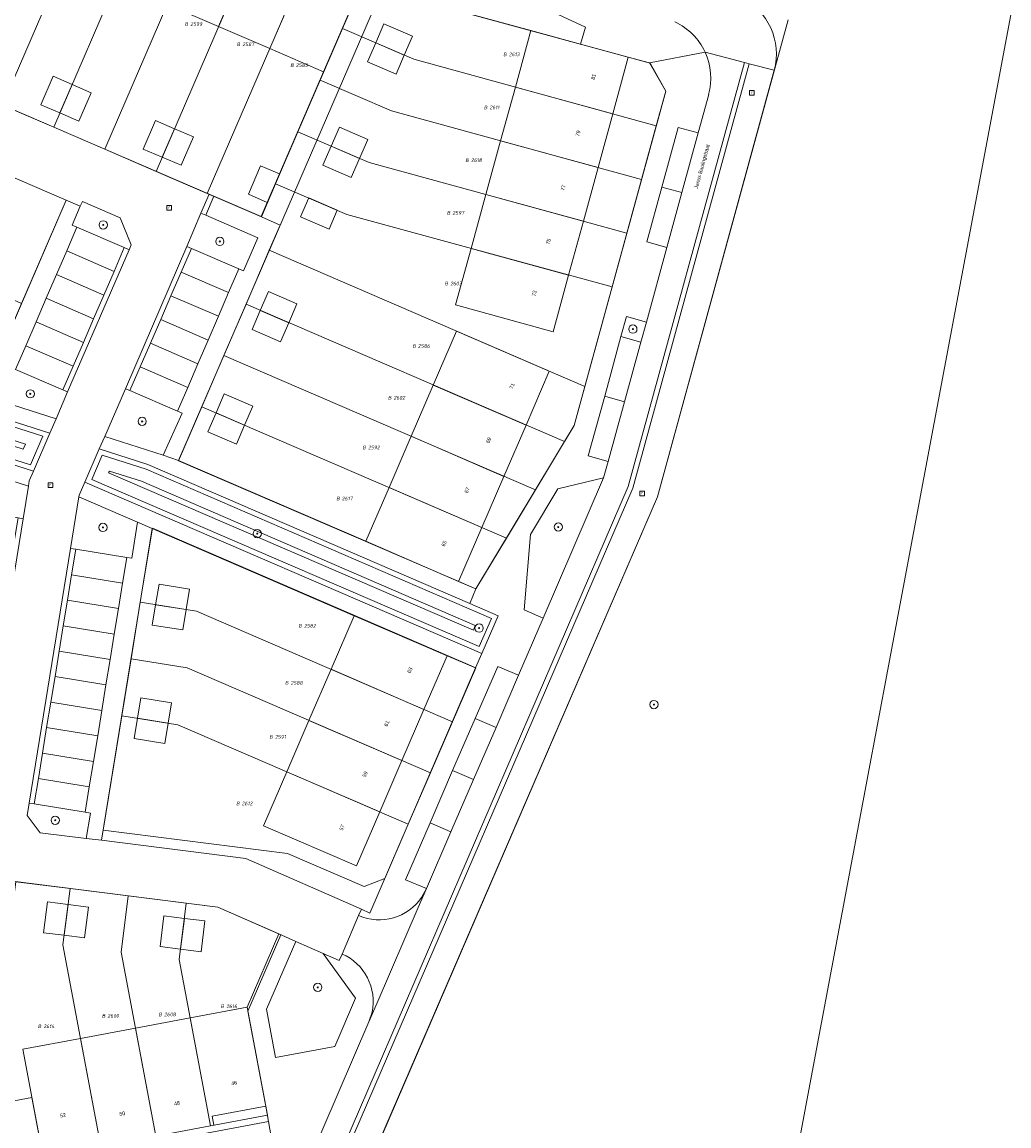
# Model space of a CAD drawing. Header units: metres. Extents: x 207466 to 209466, y 475780 to 477780.
# Tile 141 of 189: x 208575 to 208671, y 476803 to 476910. Entities that reach past the tile are written whole.
import ezdxf
from ezdxf.enums import TextEntityAlignment as Align

# ---------------------------------------------------------------- set-up
doc = ezdxf.new("R2010")
doc.units = ezdxf.units.M
doc.layers.get('0').update_dxf_attribs({"color": 253, "linetype": 'CONTINUOUS'})
for name, color, linetype, lineweight, true_color in [('B-RO-GR-BOUWLAND-GV', 7, 'CONTINUOUS', 0, 0x6d8a47), ('B-RO-OG-BEBOUWING-GV', 7, 'CONTINUOUS', 0, 0xa50000), ('N-RO-GR-BEPLANTING_CULTUUR_VASTE PLANTENVAK-GV', 7, 'CONTINUOUS', 0, 0x6d8a47), ('N-RO-GR-BOOM-S', 7, 'CONTINUOUS', 0, 0x6d8a47), ('N-RO-GR-GRAS-GV', 7, 'CONTINUOUS', 0, 0x6d8a47)]:
    doc.layers.add(name, color=color, linetype=linetype, lineweight=lineweight, true_color=true_color)
for name, color, linetype, lineweight in [('B-RO-OG-BEBOUWING-T18', 7, 'CONTINUOUS', 0), ('B-RO-RI-GWA_RIOOLPUT-S', 253, 'CONTINUOUS', 0), ('B-RO-VH-ONVERHARD-GV', 253, 'CONTINUOUS', 0), ('B-WE-KG-GRENS_PERCEEL-GV', 150, 'CONTINUOUS', 18), ('B-WE-KG-GRENS_PERCEEL-S', 150, 'CONTINUOUS', 25), ('N-RO-OG-TERREIN_CULTUURSCHEIDING-GV', 253, 'CONTINUOUS', 0), ('N-RO-OG-TERREIN_ERF-GV', 253, 'CONTINUOUS', 0), ('N-RO-OG-TERREIN_ONBEGROEID-GV', 253, 'CONTINUOUS', 0), ('N-RO-OG-TOPOGRAFIE-T18', 7, 'CONTINUOUS', 0), ('N-RO-VH-VERHARDING_STRAATBAKSTEEN-GV', 253, 'CONTINUOUS', 0)]:
    doc.layers.add(name, color=color, linetype=linetype, lineweight=lineweight)
doc.styles.add('NLCS-ISO', font='NLCS-ISO.ttf')
doc.styles.add('NLCS-ISO-M200-T18', font='NLCS-ISO.ttf', dxfattribs={"height": 1.8})

# ---------------------------------------------------------------- blocks, each defined once
blk = doc.blocks.new('SRI-PUT_INSPECTIEPUT_RIOOLPUT-SO1')
at = {"color": 0, "linetype": 'ByBlock', "lineweight": -2, "flags": 128}
blk.add_lwpolyline([(-1.125, -1.125), (1.125, -1.125), (1.125, 1.125), (-1.125, 1.125), (-1.125, -1.125)], dxfattribs=at)
at = {"color": 0, "linetype": 'ByBlock', "lineweight": -2, "insert": (0, 0.2828), "char_height": 1.5, "attachment_point": 5, "line_spacing_factor": 0.8, "style": 'NLCS-ISO'}
blk.add_mtext('{\\C0;r}', dxfattribs=at)
blk = doc.blocks.new('SGR-BOOM_01-SO1')
at = {"linetype": 'Continuous'}
h = blk.add_hatch(color=0, dxfattribs=at)
edge = h.paths.add_edge_path()
edge.add_arc((0, 0), 0.25, 0, 360)
at = {"color": 0, "linetype": 'ByBlock', "lineweight": -2}
for radius in [2, 0.25]:
    blk.add_circle((0, 0), radius, dxfattribs=at)
blk = doc.blocks.new('SKG-PERCEELNUMMER-SO')
at = {"style": 'NLCS-ISO', "oblique": 10, "flags": 1}
blk.add_attdef('GEMEENTECODE', text='', height=1.8, dxfattribs=at).set_placement((0, 2.55), align=Align.MIDDLE_CENTER)
at = {"style": 'NLCS-ISO', "oblique": 10}
blk.add_attdef('SECTIE', text='', height=1.8, dxfattribs=at).set_placement((-0.5, 0), align=Align.MIDDLE_RIGHT)
blk.add_attdef('PERCEELNUMMER', text='', height=1.8, dxfattribs=at).set_placement((0.5, 0), align=Align.MIDDLE_LEFT)

msp = doc.modelspace()

# ---------------------------------------------------------------- linework, layer by layer
at = {"layer": 'B-RO-GR-BOUWLAND-GV', "flags": 128}
msp.add_lwpolyline([(208845.88, 476872.74), (208845.26, 476872.88), (208845.26, 476872.92), (208840.03, 476874.15), (208671.35, 476913.8), (208644.44, 476770.45), (208651.36, 476768.79), (208709.29, 476754.88), (208710.24, 476754.67), (208710.33, 476755.07), (208720.13, 476795.74), (208730, 476835.55), (208752.01, 476830.21), (208756.04, 476829.26), (208771.72, 476825.67), (208783.73, 476822.41), (208787.19, 476821.64), (208810.03, 476816.5), (208833.01, 476810.85), (208833.88, 476810.58), (208833.97, 476810.88), (208835.16, 476815.83), (208845.3, 476869.36), (208845.88, 476872.74)], dxfattribs=at)
at = {"layer": 'B-RO-OG-BEBOUWING-GV', "flags": 128}
for points in [[(208597.94, 476918.5), (208592.98, 476920.64), (208589.1, 476911.65), (208594.06, 476909.52), (208597.94, 476918.5)], [(208602.9, 476916.36), (208597.94, 476918.5), (208594.06, 476909.52), (208599.02, 476907.38), (208602.9, 476916.36)], [(208608.11, 476914.11), (208602.9, 476916.36), (208599.02, 476907.38), (208604.23, 476905.12), (208608.11, 476914.11)], [(208612.83, 476908.59), (208610.08, 476909.78), (208609.28, 476907.94), (208612.04, 476906.75), (208612.83, 476908.59)], [(208633.74, 476906.56), (208629.12, 476907.82), (208624.3, 476909.14), (208622.8, 476903.66), (208632.24, 476901.08), (208633.74, 476906.56)], [(208609.28, 476907.94), (208608.49, 476906.1), (208611.25, 476904.91), (208612.04, 476906.75), (208609.28, 476907.94)], [(208579.88, 476903.9), (208578.04, 476904.7), (208576.86, 476901.94), (208578.69, 476901.15), (208579.88, 476903.9)], [(208581.72, 476903.11), (208579.88, 476903.9), (208578.69, 476901.15), (208580.53, 476900.36), (208581.72, 476903.11)], [(208632.24, 476901.08), (208622.8, 476903.66), (208621.37, 476898.45), (208630.81, 476895.87), (208632.24, 476901.08)], [(208589.8, 476899.63), (208587.96, 476900.42), (208586.77, 476897.66), (208588.61, 476896.87), (208589.8, 476899.63)], [(208591.63, 476898.83), (208589.8, 476899.63), (208588.61, 476896.87), (208590.44, 476896.08), (208591.63, 476898.83)], [(208608.51, 476898.57), (208605.76, 476899.76), (208604.96, 476897.92), (208607.72, 476896.74), (208608.51, 476898.57)], [(208630.81, 476895.87), (208621.37, 476898.45), (208619.95, 476893.24), (208629.39, 476890.66), (208630.81, 476895.87)], [(208607.72, 476896.74), (208604.96, 476897.92), (208604.17, 476896.09), (208606.92, 476894.9), (208607.72, 476896.74)], [(208599.97, 476895.24), (208598.13, 476896.03), (208596.95, 476893.28), (208598.78, 476892.48), (208599.97, 476895.24)], [(208605.56, 476891.73), (208602.8, 476892.92), (208602.01, 476891.08), (208604.77, 476889.89), (208605.56, 476891.73)], [(208629.39, 476890.66), (208619.95, 476893.24), (208618.52, 476888.03), (208627.96, 476885.45), (208629.39, 476890.66)], [(208627.96, 476885.45), (208618.52, 476888.03), (208617.02, 476882.56), (208626.46, 476879.97), (208627.96, 476885.45)], [(208601.65, 476882.67), (208598.9, 476883.86), (208598.1, 476882.03), (208600.86, 476880.84), (208601.65, 476882.67)], [(208600.86, 476880.84), (208598.1, 476882.03), (208597.31, 476880.19), (208600.07, 476879), (208600.86, 476880.84)], [(208617.1, 476880.01), (208614.85, 476874.8), (208623.84, 476870.92), (208626.09, 476876.13), (208617.1, 476880.01)], [(208614.85, 476874.8), (208612.71, 476869.84), (208621.7, 476865.96), (208623.84, 476870.92), (208614.85, 476874.8)], [(208597.37, 476872.76), (208594.62, 476873.95), (208593.83, 476872.11), (208596.58, 476870.92), (208597.37, 476872.76)], [(208596.58, 476870.92), (208593.83, 476872.11), (208593.03, 476870.27), (208595.79, 476869.08), (208596.58, 476870.92)], [(208612.71, 476869.84), (208610.57, 476864.88), (208619.56, 476861.01), (208621.7, 476865.96), (208612.71, 476869.84)], [(208619.56, 476861.01), (208610.57, 476864.88), (208608.32, 476859.67), (208617.31, 476855.79), (208619.56, 476861.01)], [(208591.26, 476855.03), (208588.3, 476855.51), (208587.97, 476853.53), (208590.93, 476853.05), (208591.26, 476855.03)], [(208590.93, 476853.05), (208587.97, 476853.53), (208587.65, 476851.56), (208590.61, 476851.08), (208590.93, 476853.05)], [(208616.19, 476848.58), (208607.2, 476852.46), (208604.96, 476847.27), (208613.95, 476843.39), (208616.19, 476848.58)], [(208613.95, 476843.39), (208604.96, 476847.27), (208602.82, 476842.31), (208611.81, 476838.43), (208613.95, 476843.39)], [(208589.51, 476844.03), (208586.55, 476844.51), (208586.23, 476842.54), (208589.19, 476842.05), (208589.51, 476844.03)], [(208589.19, 476842.05), (208586.23, 476842.54), (208585.91, 476840.56), (208588.87, 476840.08), (208589.19, 476842.05)], [(208611.81, 476838.43), (208602.82, 476842.31), (208600.68, 476837.35), (208609.67, 476833.47), (208611.81, 476838.43)], [(208609.67, 476833.47), (208600.68, 476837.35), (208598.43, 476832.11), (208607.42, 476828.24), (208609.67, 476833.47)], [(208579.49, 476824.49), (208577.51, 476824.74), (208577.13, 476821.76), (208579.12, 476821.51), (208579.49, 476824.49)], [(208581.48, 476824.24), (208579.49, 476824.49), (208579.12, 476821.51), (208581.1, 476821.26), (208581.48, 476824.24)], [(208590.76, 476823.15), (208588.77, 476823.4), (208588.4, 476820.42), (208590.38, 476820.17), (208590.76, 476823.15)], [(208592.74, 476822.9), (208590.76, 476823.15), (208590.38, 476820.17), (208592.37, 476819.92), (208592.74, 476822.9)], [(208596.83, 476814.56), (208591.32, 476813.52), (208593.3, 476803.05), (208593.61, 476803.11), (208593.44, 476804), (208598.64, 476804.97), (208596.83, 476814.56)], [(208591.32, 476813.52), (208586.02, 476812.52), (208587.99, 476802.05), (208593.3, 476803.05), (208591.32, 476813.52)], [(208586.02, 476812.52), (208580.71, 476811.53), (208582.68, 476801.05), (208585.5, 476801.59), (208585.61, 476800.99), (208588.1, 476801.45), (208587.99, 476802.05), (208586.02, 476812.52)], [(208580.71, 476811.53), (208575.11, 476810.47), (208576.91, 476800.88), (208582.2, 476801.88), (208582.37, 476800.99), (208582.68, 476801.05), (208580.71, 476811.53)]]:
    msp.add_lwpolyline(points, dxfattribs=at)
at = {"layer": 'B-RO-VH-ONVERHARD-GV', "flags": 128}
for points in [[(208584.15, 476913.79), (208579.19, 476915.93), (208574.23, 476918.07), (208569, 476920.33), (208572.89, 476929.31), (208578.11, 476927.06), (208583.07, 476924.92), (208588.02, 476922.78), (208592.98, 476920.64), (208597.94, 476918.5), (208602.9, 476916.36), (208608.11, 476914.11), (208604.23, 476905.12), (208599.02, 476907.38), (208594.06, 476909.52), (208589.1, 476911.65), (208584.15, 476913.79)], [(208608.49, 476906.1), (208609.28, 476907.94), (208610.08, 476909.78), (208612.83, 476908.59), (208612.04, 476906.75), (208611.25, 476904.91), (208608.49, 476906.1)], [(208617.02, 476882.56), (208618.52, 476888.03), (208619.95, 476893.24), (208621.37, 476898.45), (208622.8, 476903.66), (208624.3, 476909.14), (208629.12, 476907.82), (208633.74, 476906.56), (208632.24, 476901.08), (208630.81, 476895.87), (208629.39, 476890.66), (208627.96, 476885.45), (208626.46, 476879.97), (208617.02, 476882.56)], [(208576.86, 476901.94), (208578.04, 476904.7), (208579.88, 476903.9), (208581.72, 476903.11), (208580.53, 476900.36), (208578.69, 476901.15), (208576.86, 476901.94)], [(208590.44, 476896.08), (208588.61, 476896.87), (208586.77, 476897.66), (208587.96, 476900.42), (208589.8, 476899.63), (208591.63, 476898.83), (208590.44, 476896.08)], [(208604.17, 476896.09), (208604.96, 476897.92), (208605.76, 476899.76), (208608.51, 476898.57), (208607.72, 476896.74), (208606.92, 476894.9), (208604.17, 476896.09)], [(208598.78, 476892.48), (208596.95, 476893.28), (208598.13, 476896.03), (208599.97, 476895.24), (208598.78, 476892.48)], [(208604.77, 476889.89), (208602.01, 476891.08), (208602.8, 476892.92), (208605.56, 476891.73), (208604.77, 476889.89)], [(208600.07, 476879), (208597.31, 476880.19), (208598.1, 476882.03), (208598.9, 476883.86), (208601.65, 476882.67), (208600.86, 476880.84), (208600.07, 476879)], [(208608.32, 476859.67), (208610.57, 476864.88), (208612.71, 476869.84), (208614.85, 476874.8), (208617.1, 476880.01), (208626.09, 476876.13), (208623.84, 476870.92), (208621.7, 476865.96), (208619.56, 476861.01), (208617.31, 476855.79), (208608.32, 476859.67)], [(208593.03, 476870.27), (208593.83, 476872.11), (208594.62, 476873.95), (208597.37, 476872.76), (208596.58, 476870.92), (208595.79, 476869.08), (208593.03, 476870.27)], [(208587.65, 476851.56), (208587.97, 476853.53), (208588.3, 476855.51), (208591.26, 476855.03), (208590.93, 476853.05), (208590.61, 476851.08), (208587.65, 476851.56)], [(208607.42, 476828.24), (208598.43, 476832.11), (208600.68, 476837.35), (208602.82, 476842.31), (208604.96, 476847.27), (208607.2, 476852.46), (208616.19, 476848.58), (208613.95, 476843.39), (208611.81, 476838.43), (208609.67, 476833.47), (208607.42, 476828.24)], [(208585.91, 476840.56), (208586.23, 476842.54), (208586.55, 476844.51), (208589.51, 476844.03), (208589.19, 476842.05), (208588.87, 476840.08), (208585.91, 476840.56)], [(208577.13, 476821.76), (208577.51, 476824.74), (208579.49, 476824.49), (208581.48, 476824.24), (208581.1, 476821.26), (208579.12, 476821.51), (208577.13, 476821.76)], [(208590.38, 476820.17), (208588.4, 476820.42), (208588.77, 476823.4), (208590.76, 476823.15), (208592.74, 476822.9), (208592.37, 476819.92), (208590.38, 476820.17)], [(208582.37, 476800.99), (208582.2, 476801.88), (208576.91, 476800.88), (208575.11, 476810.47), (208580.71, 476811.53), (208586.02, 476812.52), (208591.32, 476813.52), (208596.83, 476814.56), (208598.64, 476804.97), (208593.44, 476804), (208593.61, 476803.11), (208593.3, 476803.05), (208587.99, 476802.05), (208588.1, 476801.45), (208585.61, 476800.99), (208585.5, 476801.59), (208582.68, 476801.05), (208582.37, 476800.99)]]:
    msp.add_lwpolyline(points, dxfattribs=at)
at = {"layer": 'B-WE-KG-GRENS_PERCEEL-GV'}
for points in [[(208573.14, 476901.91), (208584.14, 476927.41), (208579.03, 476929.19), (208568.18, 476904.05)], [(208578.1, 476899.77), (208589.25, 476925.63), (208584.14, 476927.41), (208573.14, 476901.91)], [(208583.06, 476897.63), (208594.36, 476923.85), (208589.25, 476925.63), (208578.1, 476899.77)], [(208588.01, 476895.49), (208599.48, 476922.07), (208594.36, 476923.85), (208583.06, 476897.63)], [(208592.97, 476893.35), (208604.59, 476920.28), (208599.48, 476922.07), (208588.01, 476895.49)], [(208603.91, 476904.32), (208606.07, 476909.33), (208608.04, 476913.88), (208609.99, 476918.41), (208604.59, 476920.28), (208592.97, 476893.35), (208598.21, 476891.1), (208599.59, 476894.3), (208601.75, 476899.31)], [(208636.45, 476899.92), (208637.36, 476903.27), (208635.84, 476905.98), (208609.87, 476913.09), (208608.04, 476913.88), (208606.07, 476909.33), (208612.96, 476906.35)], [(208636.45, 476899.92), (208612.96, 476906.35), (208606.07, 476909.33), (208603.91, 476904.32), (208610.8, 476901.35), (208635.02, 476894.71)], [(208635.02, 476894.71), (208610.8, 476901.35), (208603.91, 476904.32), (208601.75, 476899.31), (208608.64, 476896.34), (208633.59, 476889.51)], [(208544.45, 476884.87), (208547.99, 476894.93), (208554.97, 476903.21), (208579.3, 476892.72), (208574.98, 476882.69), (208571.15, 476873.82), (208570.82, 476873.92), (208563.32, 476876.32)], [(208554.97, 476903.21), (208547.99, 476894.93), (208574.98, 476882.69), (208579.3, 476892.72)], [(208633.59, 476889.51), (208608.64, 476896.34), (208601.75, 476899.31), (208599.59, 476894.3), (208606.48, 476891.33), (208632.17, 476884.3)], [(208632.17, 476884.3), (208606.48, 476891.33), (208599.59, 476894.3), (208598.21, 476891.1), (208600.04, 476890.3), (208598.98, 476887.85), (208629.53, 476874.67)], [(208598.98, 476887.85), (208596.73, 476882.62), (208627.56, 476869.32), (208628.49, 476870.88), (208629.53, 476874.67)], [(208594.59, 476877.66), (208624.75, 476864.65), (208627.56, 476869.32), (208596.73, 476882.62)], [(208592.45, 476872.7), (208621.94, 476859.98), (208624.75, 476864.65), (208594.59, 476877.66)], [(208621.94, 476859.98), (208592.45, 476872.7), (208590.19, 476867.47), (208618.98, 476855.05)], [(208582.9, 476831.69), (208584.7, 476842.78), (208585.6, 476848.28), (208586.49, 476853.78), (208587.66, 476860.94), (208618.96, 476847.43), (208616.71, 476842.2), (208614.57, 476837.24), (208612.43, 476832.28), (208610.15, 476827), (208608.15, 476826.25), (208600.73, 476829.45)], [(208586.49, 476853.78), (208591.92, 476852.89), (208616.71, 476842.2), (208618.96, 476847.43), (208587.66, 476860.94)], [(208585.6, 476848.28), (208591.03, 476847.4), (208614.57, 476837.24), (208616.71, 476842.2), (208591.92, 476852.89), (208586.49, 476853.78)], [(208584.7, 476842.78), (208590.13, 476841.9), (208612.43, 476832.28), (208614.57, 476837.24), (208591.03, 476847.4), (208585.6, 476848.28)], [(208612.43, 476832.28), (208590.13, 476841.9), (208584.7, 476842.78), (208582.9, 476831.69), (208600.73, 476829.45), (208608.15, 476826.25), (208610.15, 476827)], [(208574.44, 476826.7), (208571.61, 476805.09), (208572, 476805.05), (208575.99, 476805.8), (208577.08, 476800), (208582.68, 476801.05), (208579, 476820.59), (208579.69, 476826.05)], [(208585.32, 476825.34), (208579.69, 476826.05), (208579, 476820.59), (208582.68, 476801.05), (208587.99, 476802.05), (208584.63, 476819.89)], [(208593.3, 476803.05), (208590.26, 476819.18), (208590.94, 476824.64), (208585.32, 476825.34), (208584.63, 476819.89), (208587.99, 476802.05)], [(208598.8, 476804.09), (208596.91, 476814.16), (208600.1, 476821.56), (208593.98, 476824.25), (208590.94, 476824.64), (208590.26, 476819.18), (208593.3, 476803.05)]]:
    msp.add_lwpolyline(points, close=True, dxfattribs=at)
for points in [[(208609.87, 476913.09), (208635.84, 476905.98), (208637.36, 476903.27), (208636.45, 476899.92), (208635.02, 476894.71), (208633.59, 476889.51), (208632.17, 476884.3), (208629.53, 476874.67), (208628.49, 476870.88), (208627.56, 476869.32), (208624.75, 476864.65), (208621.94, 476859.98), (208618.98, 476855.05), (208590.19, 476867.47), (208592.45, 476872.7), (208594.59, 476877.66), (208596.73, 476882.62), (208598.98, 476887.85), (208600.04, 476890.3), (208598.21, 476891.1), (208592.97, 476893.35), (208588.01, 476895.49), (208583.06, 476897.63), (208578.1, 476899.77), (208573.14, 476901.91)], [(208607.82, 476797.37), (208636.56, 476863.98), (208649.21, 476910.17)], [(208649.21, 476910.17), (208636.56, 476863.98), (208607.82, 476797.37)], [(208574.44, 476826.7), (208579.69, 476826.05), (208585.32, 476825.34), (208590.94, 476824.64), (208593.98, 476824.25), (208600.1, 476821.56), (208596.91, 476814.16), (208598.8, 476804.09), (208593.3, 476803.05), (208587.99, 476802.05)], [(208577.08, 476800), (208575.99, 476805.8), (208572, 476805.05)]]:
    msp.add_lwpolyline(points, dxfattribs=at)
at = {"layer": 'N-RO-GR-BEPLANTING_CULTUUR_VASTE PLANTENVAK-GV', "flags": 128}
for points in [[(208611.86, 476917.69), (208609.87, 476913.09), (208624.3, 476909.14), (208629.12, 476907.82), (208629.6, 476909.46), (208611.86, 476917.69)], [(208585.4, 476887.91), (208585.59, 476888.37), (208584.55, 476891), (208580.88, 476892.58), (208580.68, 476892.12), (208579.89, 476890.29), (208580.35, 476890.09), (208584.94, 476888.11), (208585.4, 476887.91)], [(208592.82, 476891.24), (208592.36, 476891.44), (208590.98, 476888.23), (208591.44, 476888.03), (208596.03, 476886.05), (208596.49, 476885.85), (208597.87, 476889.06), (208592.82, 476891.24)], [(208574.4, 476876.32), (208573.95, 476876.52), (208572.58, 476873.36), (208578.33, 476871.53), (208579.45, 476874.14), (208578.99, 476874.34), (208574.4, 476876.32)], [(208590.09, 476872.28), (208585.49, 476874.26), (208585.04, 476874.45), (208583.04, 476869.82), (208588.7, 476868.01), (208590.55, 476872.08), (208590.09, 476872.28)], [(208569.72, 476862.74), (208574.65, 476861.93), (208575.14, 476861.85), (208575.66, 476865.02), (208569.88, 476866.86), (208569.22, 476862.82), (208569.72, 476862.74)], [(208579.74, 476858.98), (208580.24, 476858.9), (208585.17, 476858.1), (208585.66, 476858.02), (208586.23, 476861.51), (208580.55, 476863.96), (208579.74, 476858.98)], [(208581.15, 476833.43), (208576.22, 476834.23), (208575.72, 476834.31), (208575.53, 476833.12), (208576.78, 476831.45), (208581.25, 476830.89), (208581.65, 476833.35), (208581.15, 476833.43)]]:
    msp.add_lwpolyline(points, dxfattribs=at)
at = {"layer": 'N-RO-GR-GRAS-GV', "flags": 128}
for points in [[(208562.56, 476874.46), (208544.46, 476883.63), (208543.59, 476880.71), (208561.42, 476871.67), (208575.86, 476867.07), (208577.05, 476869.84), (208562.56, 476874.46)], [(208562.08, 476873.3), (208575.36, 476869.06), (208575.16, 476868.6), (208561.89, 476872.84), (208545.08, 476881.35), (208545.23, 476881.84), (208562.08, 476873.3)], [(208562.08, 476873.3), (208545.23, 476881.84), (208545.08, 476881.35), (208561.89, 476872.84), (208575.16, 476868.6), (208575.36, 476869.06), (208562.08, 476873.3)], [(208620.48, 476852.2), (208587.04, 476866.65), (208582.8, 476868), (208581.78, 476865.65), (208619.3, 476849.47), (208620.48, 476852.2)], [(208618.92, 476851.51), (208618.74, 476851.07), (208583.42, 476866.3), (208583.5, 476866.47), (208586.6, 476865.48), (208618.92, 476851.51)], [(208618.92, 476851.51), (208586.6, 476865.48), (208583.5, 476866.47), (208583.42, 476866.3), (208618.74, 476851.07), (208618.92, 476851.51)]]:
    msp.add_lwpolyline(points, dxfattribs=at)
at = {"layer": 'N-RO-OG-TERREIN_CULTUURSCHEIDING-GV', "flags": 128}
for points in [[(208562.75, 476874.92), (208544.15, 476884.34), (208542.99, 476880.45), (208561.23, 476871.21), (208576.14, 476866.45), (208577.73, 476870.14), (208562.75, 476874.92)], [(208562.56, 476874.46), (208577.05, 476869.84), (208575.86, 476867.07), (208561.42, 476871.67), (208543.59, 476880.71), (208544.46, 476883.63), (208562.56, 476874.46)], [(208621.13, 476852.46), (208618.38, 476853.65), (208587.22, 476867.12), (208582.52, 476868.62), (208581.12, 476865.39), (208619.56, 476848.81), (208621.13, 476852.46)], [(208620.48, 476852.2), (208619.3, 476849.47), (208581.78, 476865.65), (208582.8, 476868), (208587.04, 476866.65), (208620.48, 476852.2)], [(208631.34, 476865.81), (208626.91, 476864.75), (208624.26, 476860.33), (208623.65, 476853.04), (208625.49, 476852.24), (208631.34, 476865.81)], [(208601.54, 476820.92), (208598.7, 476814.35), (208599.58, 476809.67), (208605.32, 476810.75), (208607.33, 476815.41), (208604.19, 476819.75), (208601.54, 476820.92)]]:
    msp.add_lwpolyline(points, dxfattribs=at)
at = {"layer": 'N-RO-OG-TERREIN_ERF-GV', "flags": 128}
for points in [[(208604.23, 476905.12), (208599.02, 476907.38), (208594.06, 476909.52), (208589.1, 476911.65), (208584.15, 476913.79), (208579.19, 476915.93), (208574.23, 476918.07)], [(208618.52, 476888.03), (208619.95, 476893.24), (208621.37, 476898.45), (208622.8, 476903.66), (208624.3, 476909.14), (208609.87, 476913.09), (208590.2, 476867.49), (208608.32, 476859.67), (208610.57, 476864.88), (208612.71, 476869.84), (208614.85, 476874.8), (208617.1, 476880.01), (208626.09, 476876.13), (208623.84, 476870.92), (208621.7, 476865.96), (208619.56, 476861.01), (208617.31, 476855.79), (208618.99, 476855.06), (208628.49, 476870.88), (208637.36, 476903.27), (208635.79, 476905.99), (208633.74, 476906.56), (208632.24, 476901.08), (208630.81, 476895.87), (208629.39, 476890.66), (208627.96, 476885.45), (208626.46, 476879.97), (208617.02, 476882.56), (208618.52, 476888.03)], [(208608.49, 476906.1), (208609.28, 476907.94), (208610.08, 476909.78), (208612.83, 476908.59), (208612.04, 476906.75), (208611.25, 476904.91), (208608.49, 476906.1)], [(208562.3, 476906.59), (208593.16, 476893.28), (208593.61, 476893.08), (208598.19, 476891.11), (208598.78, 476892.48), (208596.95, 476893.28), (208598.13, 476896.03), (208599.97, 476895.24), (208604.23, 476905.12)], [(208580.53, 476900.36), (208578.69, 476901.15), (208576.86, 476901.94), (208578.04, 476904.7), (208579.88, 476903.9), (208581.72, 476903.11), (208580.53, 476900.36)], [(208579.3, 476892.72), (208554.97, 476903.21), (208547.42, 476895.47), (208544.56, 476885.82), (208563.32, 476876.32), (208571.15, 476873.82), (208579.3, 476892.72)], [(208589.8, 476899.63), (208591.63, 476898.83), (208590.44, 476896.08), (208588.61, 476896.87), (208586.77, 476897.66), (208587.96, 476900.42), (208589.8, 476899.63)], [(208604.17, 476896.09), (208604.96, 476897.92), (208605.76, 476899.76), (208608.51, 476898.57), (208607.72, 476896.74), (208606.92, 476894.9), (208604.17, 476896.09)], [(208602.01, 476891.08), (208602.8, 476892.92), (208605.56, 476891.73), (208604.77, 476889.89), (208602.01, 476891.08)], [(208600.07, 476879), (208597.31, 476880.19), (208598.1, 476882.03), (208598.9, 476883.86), (208601.65, 476882.67), (208600.86, 476880.84), (208600.07, 476879)], [(208596.58, 476870.92), (208595.79, 476869.08), (208593.03, 476870.27), (208593.83, 476872.11), (208594.62, 476873.95), (208597.37, 476872.76), (208596.58, 476870.92)], [(208618.95, 476847.4), (208616.19, 476848.58), (208613.95, 476843.39), (208611.81, 476838.43), (208609.67, 476833.47), (208607.42, 476828.24), (208598.43, 476832.11), (208600.68, 476837.35), (208602.82, 476842.31), (208604.96, 476847.27), (208607.2, 476852.46), (208587.65, 476860.9), (208582.74, 476830.71), (208596.72, 476828.95), (208607.89, 476824.03), (208608.71, 476823.66), (208618.95, 476847.4)], [(208587.65, 476851.56), (208587.97, 476853.53), (208588.3, 476855.51), (208591.26, 476855.03), (208590.93, 476853.05), (208590.61, 476851.08), (208587.65, 476851.56)], [(208585.91, 476840.56), (208586.23, 476842.54), (208586.55, 476844.51), (208589.51, 476844.03), (208589.19, 476842.05), (208588.87, 476840.08), (208585.91, 476840.56)], [(208599.89, 476821.65), (208593.98, 476824.25), (208569.52, 476827.33), (208532.63, 476831.96), (208531.16, 476820.04), (208536.79, 476819.33), (208542.15, 476818.66), (208547.51, 476817.98), (208552.87, 476817.31), (208558.23, 476816.64), (208563.58, 476815.97), (208569.22, 476815.26), (208568, 476805.55), (208573.73, 476804.83), (208574.67, 476799.84)], [(208577.51, 476824.74), (208579.49, 476824.49), (208581.48, 476824.24), (208581.1, 476821.26), (208579.12, 476821.51), (208577.13, 476821.76), (208577.51, 476824.74)], [(208588.77, 476823.4), (208590.76, 476823.15), (208592.74, 476822.9), (208592.37, 476819.92), (208590.38, 476820.17), (208588.4, 476820.42), (208588.77, 476823.4)], [(208576.91, 476800.88), (208575.11, 476810.47), (208580.71, 476811.53), (208586.02, 476812.52), (208591.32, 476813.52), (208596.83, 476814.56), (208599.89, 476821.65)], [(208598.64, 476804.97), (208593.44, 476804), (208593.61, 476803.11), (208593.3, 476803.05), (208587.99, 476802.05), (208588.1, 476801.45), (208598.9, 476803.49), (208598.64, 476804.97)]]:
    msp.add_lwpolyline(points, dxfattribs=at)
at = {"layer": 'N-RO-OG-TERREIN_ONBEGROEID-GV', "flags": 128}
msp.add_lwpolyline([(208635.49, 476880.9), (208633.56, 476881.43), (208633.03, 476879.5), (208634.96, 476878.97), (208635.49, 476880.9)], dxfattribs=at)
at = {"layer": 'N-RO-VH-VERHARDING_STRAATBAKSTEEN-GV', "flags": 128}
for points in [[(208564.07, 476934.68), (208563.97, 476934.33), (208565.49, 476933.91), (208569.98, 476932.34), (208572.97, 476931.3), (208609.97, 476918.41), (208611.86, 476917.69), (208629.6, 476909.46), (208629.12, 476907.82), (208633.74, 476906.56), (208635.79, 476905.99), (208641.18, 476907.04)], [(208609.87, 476913.09), (208611.86, 476917.69), (208609.97, 476918.41), (208608.11, 476914.11), (208604.23, 476905.12), (208599.97, 476895.24), (208598.78, 476892.48), (208598.19, 476891.11), (208593.61, 476893.08), (208592.82, 476891.24), (208597.87, 476889.06), (208596.49, 476885.85), (208596.03, 476886.05), (208595.04, 476883.75), (208594.05, 476881.46), (208593.06, 476879.16), (208592.07, 476876.87), (208591.08, 476874.57), (208590.09, 476872.28), (208590.55, 476872.08), (208588.7, 476868.01), (208590.2, 476867.49), (208609.87, 476913.09)], [(208600.2, 476756.57), (208602.7, 476756.55), (208602.73, 476756.55), (208604.77, 476797.83), (208633.73, 476864.97), (208644.98, 476906.04), (208641.18, 476907.04)], [(208641.18, 476907.04), (208635.79, 476905.99), (208637.36, 476903.27), (208628.49, 476870.88), (208618.99, 476855.06), (208618.38, 476853.65), (208621.13, 476852.46), (208619.56, 476848.81), (208618.95, 476847.4), (208608.71, 476823.66), (208607.89, 476824.03), (208607.63, 476823.42)], [(208641.18, 476907.04), (208644.98, 476906.04), (208645.44, 476905.92), (208647.87, 476905.28)], [(208569.52, 476827.33), (208593.98, 476824.25), (208599.89, 476821.65), (208601.54, 476820.92), (208604.19, 476819.75), (208605.75, 476819.07), (208606.02, 476819.7), (208607.63, 476823.42), (208607.89, 476824.03), (208596.72, 476828.95), (208582.74, 476830.71), (208581.25, 476830.89), (208576.78, 476831.45), (208575.53, 476833.12), (208575.72, 476834.31), (208579.74, 476858.98), (208580.55, 476863.96), (208580.58, 476864.13), (208581.12, 476865.39), (208582.52, 476868.62), (208583.04, 476869.82), (208585.04, 476874.45), (208590.98, 476888.23), (208592.36, 476891.44), (208593.16, 476893.28), (208562.3, 476906.59)], [(208602.73, 476756.55), (208603.21, 476756.64), (208605.24, 476797.72), (208634.18, 476864.81), (208645.44, 476905.92), (208644.98, 476906.04), (208633.73, 476864.97), (208604.77, 476797.83), (208602.73, 476756.55)], [(208603.21, 476756.64), (208603.33, 476756.66), (208605.73, 476756.33), (208607.73, 476797.14), (208636.56, 476863.98), (208647.87, 476905.28), (208645.44, 476905.92), (208634.18, 476864.81), (208605.24, 476797.72), (208603.21, 476756.64)], [(208554.97, 476903.21), (208579.3, 476892.72), (208580.68, 476892.12), (208580.88, 476892.58), (208584.55, 476891), (208585.59, 476888.37), (208585.4, 476887.91), (208579.45, 476874.14), (208578.33, 476871.53), (208577.73, 476870.14), (208576.14, 476866.45), (208575.74, 476865.54), (208575.66, 476865.02), (208575.14, 476861.85), (208573.14, 476849.52)], [(208641.52, 476902.93), (208640.51, 476899.23), (208638.92, 476893.44), (208637.47, 476888.13), (208635.49, 476880.9), (208634.96, 476878.97), (208633.38, 476873.18), (208631.79, 476867.4), (208631.34, 476865.81), (208625.49, 476852.24), (208623.1, 476846.7), (208620.93, 476841.64), (208618.75, 476836.59), (208616.57, 476831.54), (208614.2, 476826.03), (208613.4, 476824.2), (208609.42, 476814.97), (208608.63, 476813.13), (208602.67, 476799.32)], [(208626.91, 476864.75), (208631.34, 476865.81), (208631.79, 476867.4), (208629.86, 476867.93), (208631.45, 476873.71), (208633.03, 476879.5), (208633.56, 476881.43), (208635.49, 476880.9), (208637.47, 476888.13), (208635.54, 476888.66), (208636.99, 476893.97), (208638.58, 476899.75), (208640.51, 476899.23), (208641.52, 476902.93)], [(208640.51, 476899.23), (208638.58, 476899.75), (208636.99, 476893.97), (208638.92, 476893.44), (208640.51, 476899.23)], [(208638.92, 476893.44), (208636.99, 476893.97), (208635.54, 476888.66), (208637.47, 476888.13), (208638.92, 476893.44)], [(208593.61, 476893.08), (208593.16, 476893.28), (208592.36, 476891.44), (208592.82, 476891.24), (208593.61, 476893.08)], [(208576.39, 476880.91), (208577.38, 476883.2), (208578.36, 476885.5), (208579.36, 476887.79), (208580.35, 476890.09), (208579.89, 476890.29), (208580.68, 476892.12), (208579.3, 476892.72), (208571.15, 476873.82), (208572.58, 476873.36), (208573.95, 476876.52), (208574.4, 476876.32), (208575.39, 476878.61), (208576.39, 476880.91)], [(208584.94, 476888.11), (208580.35, 476890.09), (208579.36, 476887.79), (208583.95, 476885.81), (208584.94, 476888.11)], [(208583.95, 476885.81), (208579.36, 476887.79), (208578.36, 476885.5), (208582.96, 476883.52), (208583.95, 476885.81)], [(208585.4, 476887.91), (208584.94, 476888.11), (208583.95, 476885.81), (208582.96, 476883.52), (208581.97, 476881.22), (208580.98, 476878.93), (208579.98, 476876.63), (208578.99, 476874.34), (208579.45, 476874.14), (208585.4, 476887.91)], [(208591.44, 476888.03), (208590.98, 476888.23), (208585.04, 476874.45), (208585.49, 476874.26), (208586.48, 476876.55), (208587.48, 476878.85), (208588.46, 476881.14), (208589.46, 476883.44), (208590.45, 476885.73), (208591.44, 476888.03)], [(208596.03, 476886.05), (208591.44, 476888.03), (208590.45, 476885.73), (208595.04, 476883.75), (208596.03, 476886.05)], [(208572.58, 476873.36), (208571.15, 476873.82), (208563.32, 476876.32), (208544.56, 476885.82), (208544.15, 476884.34), (208562.75, 476874.92), (208577.73, 476870.14), (208578.33, 476871.53), (208572.58, 476873.36)], [(208582.96, 476883.52), (208578.36, 476885.5), (208577.38, 476883.2), (208581.97, 476881.22), (208582.96, 476883.52)], [(208595.04, 476883.75), (208590.45, 476885.73), (208589.46, 476883.44), (208594.05, 476881.46), (208595.04, 476883.75)], [(208594.05, 476881.46), (208589.46, 476883.44), (208588.46, 476881.14), (208593.06, 476879.16), (208594.05, 476881.46)], [(208581.97, 476881.22), (208577.38, 476883.2), (208576.39, 476880.91), (208580.98, 476878.93), (208581.97, 476881.22)], [(208593.06, 476879.16), (208588.46, 476881.14), (208587.48, 476878.85), (208592.07, 476876.87), (208593.06, 476879.16)], [(208576.14, 476866.45), (208561.23, 476871.21), (208542.99, 476880.45), (208542.55, 476878.99), (208560.66, 476869.82), (208568.44, 476867.34), (208569.88, 476866.86), (208575.66, 476865.02), (208575.74, 476865.54), (208576.14, 476866.45)], [(208580.98, 476878.93), (208576.39, 476880.91), (208575.39, 476878.61), (208579.98, 476876.63), (208580.98, 476878.93)], [(208634.96, 476878.97), (208633.03, 476879.5), (208631.45, 476873.71), (208633.38, 476873.18), (208634.96, 476878.97)], [(208579.98, 476876.63), (208575.39, 476878.61), (208574.4, 476876.32), (208578.99, 476874.34), (208579.98, 476876.63)], [(208592.07, 476876.87), (208587.48, 476878.85), (208586.48, 476876.55), (208591.08, 476874.57), (208592.07, 476876.87)], [(208586.48, 476876.55), (208585.49, 476874.26), (208590.09, 476872.28), (208591.08, 476874.57), (208586.48, 476876.55)], [(208633.38, 476873.18), (208631.45, 476873.71), (208629.86, 476867.93), (208631.79, 476867.4), (208633.38, 476873.18)], [(208590.2, 476867.49), (208588.7, 476868.01), (208583.04, 476869.82), (208582.52, 476868.62), (208587.22, 476867.12), (208618.38, 476853.65), (208618.99, 476855.06), (208617.31, 476855.79), (208608.32, 476859.67), (208590.2, 476867.49)], [(208581.12, 476865.39), (208580.58, 476864.13), (208580.55, 476863.96), (208586.23, 476861.51), (208587.65, 476860.9), (208607.2, 476852.46), (208616.19, 476848.58), (208618.95, 476847.4), (208619.56, 476848.81), (208581.12, 476865.39)], [(208613.72, 476825.17), (208614.2, 476826.03), (208612.18, 476826.9), (208614.55, 476832.41), (208616.73, 476837.46), (208618.91, 476842.51), (208621.09, 476847.56), (208623.1, 476846.7), (208625.49, 476852.24), (208623.65, 476853.04), (208624.26, 476860.33), (208626.91, 476864.75)], [(208575.14, 476861.85), (208574.65, 476861.93), (208574.25, 476859.47), (208573.85, 476857), (208573.45, 476854.53), (208573.04, 476852.07), (208572.64, 476849.6), (208573.14, 476849.52), (208575.14, 476861.85)], [(208587.65, 476860.9), (208586.23, 476861.51), (208585.66, 476858.02), (208585.17, 476858.1), (208584.77, 476855.62), (208584.37, 476853.16), (208583.96, 476850.69), (208583.56, 476848.22), (208583.16, 476845.76), (208582.76, 476843.29), (208582.36, 476840.82), (208581.95, 476838.36), (208581.55, 476835.89), (208581.15, 476833.43), (208581.65, 476833.35), (208581.25, 476830.89), (208582.74, 476830.71), (208587.65, 476860.9)], [(208579.43, 476853.96), (208579.83, 476856.43), (208580.24, 476858.9), (208579.74, 476858.98), (208575.72, 476834.31), (208576.22, 476834.23), (208576.62, 476836.69), (208577.02, 476839.16), (208577.42, 476841.63), (208577.82, 476844.09), (208578.23, 476846.56), (208578.63, 476849.03), (208579.03, 476851.49), (208579.43, 476853.96)], [(208585.17, 476858.1), (208580.24, 476858.9), (208579.83, 476856.43), (208584.77, 476855.62), (208585.17, 476858.1)], [(208584.77, 476855.62), (208579.83, 476856.43), (208579.43, 476853.96), (208584.37, 476853.16), (208584.77, 476855.62)], [(208584.37, 476853.16), (208579.43, 476853.96), (208579.03, 476851.49), (208583.96, 476850.69), (208584.37, 476853.16)], [(208583.96, 476850.69), (208579.03, 476851.49), (208578.63, 476849.03), (208583.56, 476848.22), (208583.96, 476850.69)], [(208583.56, 476848.22), (208578.63, 476849.03), (208578.23, 476846.56), (208583.16, 476845.76), (208583.56, 476848.22)], [(208623.1, 476846.7), (208621.09, 476847.56), (208618.91, 476842.51), (208620.93, 476841.64), (208623.1, 476846.7)], [(208583.16, 476845.76), (208578.23, 476846.56), (208577.82, 476844.09), (208582.76, 476843.29), (208583.16, 476845.76)], [(208582.76, 476843.29), (208577.82, 476844.09), (208577.42, 476841.63), (208582.36, 476840.82), (208582.76, 476843.29)], [(208582.36, 476840.82), (208577.42, 476841.63), (208577.02, 476839.16), (208581.95, 476838.36), (208582.36, 476840.82)], [(208620.93, 476841.64), (208618.91, 476842.51), (208616.73, 476837.46), (208618.75, 476836.59), (208620.93, 476841.64)], [(208581.95, 476838.36), (208577.02, 476839.16), (208576.62, 476836.69), (208581.55, 476835.89), (208581.95, 476838.36)], [(208618.75, 476836.59), (208616.73, 476837.46), (208614.55, 476832.41), (208616.57, 476831.54), (208618.75, 476836.59)], [(208581.55, 476835.89), (208576.62, 476836.69), (208576.22, 476834.23), (208581.15, 476833.43), (208581.55, 476835.89)], [(208616.57, 476831.54), (208614.55, 476832.41), (208612.18, 476826.9), (208614.2, 476826.03), (208616.57, 476831.54)], [(208613.4, 476824.2), (208614.2, 476826.03), (208613.72, 476825.17)], [(208607.63, 476823.42), (208606.02, 476819.7)], [(208608.93, 476814.07), (208608.63, 476813.13), (208609.42, 476814.97), (208613.4, 476824.2)], [(208606.02, 476819.7), (208605.75, 476819.07), (208604.19, 476819.75), (208607.33, 476815.41), (208605.32, 476810.75), (208599.58, 476809.67), (208598.7, 476814.35), (208601.54, 476820.92), (208599.89, 476821.65), (208596.83, 476814.56), (208598.64, 476804.97), (208598.9, 476803.49), (208599.16, 476802.01), (208599.29, 476802.03), (208597.91, 476792.29), (208597.54, 476789.64), (208595.36, 476774.2), (208594.69, 476772.97), (208594.21, 476772.09), (208589.38, 476763.22), (208588.21, 476754.32)], [(208602.67, 476799.32), (208608.63, 476813.13), (208608.93, 476814.07)], [(208573.73, 476804.83), (208568, 476805.55), (208567.89, 476804.65), (208529.81, 476809.43), (208529.92, 476810.33), (208517.96, 476811.84), (208517.59, 476809.45), (208536.15, 476807.12), (208537.64, 476806.94), (208572.63, 476802.54), (208573.64, 476797.2), (208575.11, 476797.48), (208599.16, 476802.01), (208598.9, 476803.49), (208588.1, 476801.45), (208585.61, 476800.99), (208574.83, 476798.96), (208574.67, 476799.84), (208573.73, 476804.83)]]:
    msp.add_lwpolyline(points, dxfattribs=at)
at = {"layer": 'N-RO-VH-VERHARDING_STRAATBAKSTEEN-GV'}
for centre, radius, start, end in [((208642.08, 476906.87), 6, 344.6858, 65.1165), ((208635.73, 476904.52), 6, 24.903, 65.097), ((208635.73, 476904.52), 6, 24.903, 65.097), ((208635.73, 476904.52), 6, 344.6874, 24.8814), ((208635.73, 476904.52), 6, 344.6874, 24.8814), ((208609.61, 476828.01), 5, 246.6665, 325.4153), ((208609.61, 476828.01), 5, 246.6665, 325.4153), ((208604.04, 476815.11), 5, 347.9075, 66.6766), ((208604.04, 476815.11), 5, 347.9075, 66.6766)]:
    msp.add_arc(centre, radius, start, end, dxfattribs=at)

# ---------------------------------------------------------------- block references
at = {"layer": 'B-RO-RI-GWA_RIOOLPUT-S', "xscale": 0.2, "yscale": 0.2, "zscale": 0.2}
for p in [(208645.71, 476903.1), (208589.29, 476891.96), (208577.78, 476865.1), (208635.08, 476864.3)]:
    msp.add_blockref('SRI-PUT_INSPECTIEPUT_RIOOLPUT-SO1', p, dxfattribs=at)
at = {"layer": 'B-WE-KG-GRENS_PERCEEL-S', "xscale": 0.2, "yscale": 0.2, "zscale": 0.2}
for p, values in [((208591.23, 476909.76), {'PERCEELNUMMER': '2599', 'SECTIE': 'B'}), ((208596.27, 476907.8), {'PERCEELNUMMER': '2587', 'SECTIE': 'B'}), ((208622.07, 476906.83), {'PERCEELNUMMER': '2613', 'SECTIE': 'B'}), ((208601.45, 476905.78), {'PERCEELNUMMER': '2583', 'SECTIE': 'B'}), ((208620.2, 476901.69), {'PERCEELNUMMER': '2611', 'SECTIE': 'B'}), ((208618.4, 476896.58), {'PERCEELNUMMER': '2618', 'SECTIE': 'B'}), ((208616.61, 476891.47), {'PERCEELNUMMER': '2597', 'SECTIE': 'B'}), ((208616.4, 476884.63), {'PERCEELNUMMER': '2603', 'SECTIE': 'B'}), ((208613.27, 476878.58), {'PERCEELNUMMER': '2586', 'SECTIE': 'B'}), ((208610.91, 476873.57), {'PERCEELNUMMER': '2602', 'SECTIE': 'B'}), ((208608.44, 476868.76), {'PERCEELNUMMER': '2592', 'SECTIE': 'B'}), ((208605.9, 476863.81), {'PERCEELNUMMER': '2617', 'SECTIE': 'B'}), ((208602.24, 476851.49), {'PERCEELNUMMER': '2582', 'SECTIE': 'B'}), ((208600.94, 476845.95), {'PERCEELNUMMER': '2588', 'SECTIE': 'B'}), ((208599.42, 476840.72), {'PERCEELNUMMER': '2591', 'SECTIE': 'B'}), ((208596.21, 476834.28), {'PERCEELNUMMER': '2612', 'SECTIE': 'B'}), ((208594.71, 476814.64), {'PERCEELNUMMER': '2616', 'SECTIE': 'B'}), ((208583.21, 476813.71), {'PERCEELNUMMER': '2600', 'SECTIE': 'B'}), ((208588.69, 476813.85), {'PERCEELNUMMER': '2608', 'SECTIE': 'B'}), ((208577.01, 476812.7), {'PERCEELNUMMER': '2614', 'SECTIE': 'B'})]:
    msp.add_blockref('SKG-PERCEELNUMMER-SO', p, dxfattribs=at).add_auto_attribs(values)
at = {"layer": 'N-RO-GR-BOOM-S', "xscale": 0.2, "yscale": 0.2, "zscale": 0.2}
for p in [(208582.9, 476890.31), (208594.19, 476888.71), (208634.18, 476880.22), (208575.84, 476873.95), (208586.67, 476871.28), (208582.87, 476861.01), (208597.81, 476860.41), (208626.96, 476861.05), (208619.29, 476851.26), (208636.22, 476843.86), (208578.25, 476832.65), (208603.67, 476816.47)]:
    msp.add_blockref('SGR-BOOM_01-SO1', p, dxfattribs=at)

# ---------------------------------------------------------------- texts
at = {"layer": 'B-RO-OG-BEBOUWING-T18', "char_height": 0.36, "attachment_point": 5, "line_spacing_factor": 0.8, "style": 'NLCS-ISO-M200-T18'}
for s, insert, rotation in [('{\\fArial|b0|i0|c0|p34;\\C256;81}', (208630.37, 476904.66), 74.7), ('{\\fArial|b0|i0|c0|p34;\\C256;79}', (208628.87, 476899.18), 74.7), ('{\\fArial|b0|i0|c0|p34;\\C256;77}', (208627.43, 476893.91), 74.7), ('{\\fArial|b0|i0|c0|p34;\\C256;75}', (208626, 476888.7), 74.7), ('{\\fArial|b0|i0|c0|p34;\\C256;73}', (208624.63, 476883.69), 74.7), ('{\\fArial|b0|i0|c0|p34;\\C256;71}', (208622.48, 476874.71), 66.7), ('{\\fArial|b0|i0|c0|p34;\\C256;69}', (208620.21, 476869.45), 66.7), ('{\\fArial|b0|i0|c0|p34;\\C256;67}', (208618.13, 476864.62), 66.7), ('{\\fArial|b0|i0|c0|p34;\\C256;65}', (208615.9, 476859.45), 66.7), ('{\\fArial|b0|i0|c0|p34;\\C256;63}', (208612.59, 476847.18), 66.7), ('{\\fArial|b0|i0|c0|p34;\\C256;61}', (208610.36, 476842.02), 66.7), ('{\\fArial|b0|i0|c0|p34;\\C256;59}', (208608.25, 476837.11), 66.7), ('{\\fArial|b0|i0|c0|p34;\\C256;57}', (208606.02, 476831.95), 66.7), ('{\\fArial|b0|i0|c0|p34;\\C256;46}', (208595.58, 476807.2), 10.7), ('{\\fArial|b0|i0|c0|p34;\\C256;48}', (208590.04, 476805.24), 10.7), ('{\\fArial|b0|i0|c0|p34;\\C256;52}', (208579, 476804.08), 10.7), ('{\\fArial|b0|i0|c0|p34;\\C256;50}', (208584.74, 476804.24), 10.7)]:
    msp.add_mtext(s, dxfattribs=dict(at, insert=insert, rotation=rotation))
at = {"layer": 'N-RO-OG-TOPOGRAFIE-T18', "insert": (208640.92, 476895.95), "char_height": 0.36, "attachment_point": 5, "rotation": 74.7, "line_spacing_factor": 0.8, "style": 'NLCS-ISO-M200-T18'}
msp.add_mtext('{\\fArial|b0|i0|c0|p34;\\C256;Janus Baulingstraat}', dxfattribs=at)

doc.saveas('drawing.dxf')
